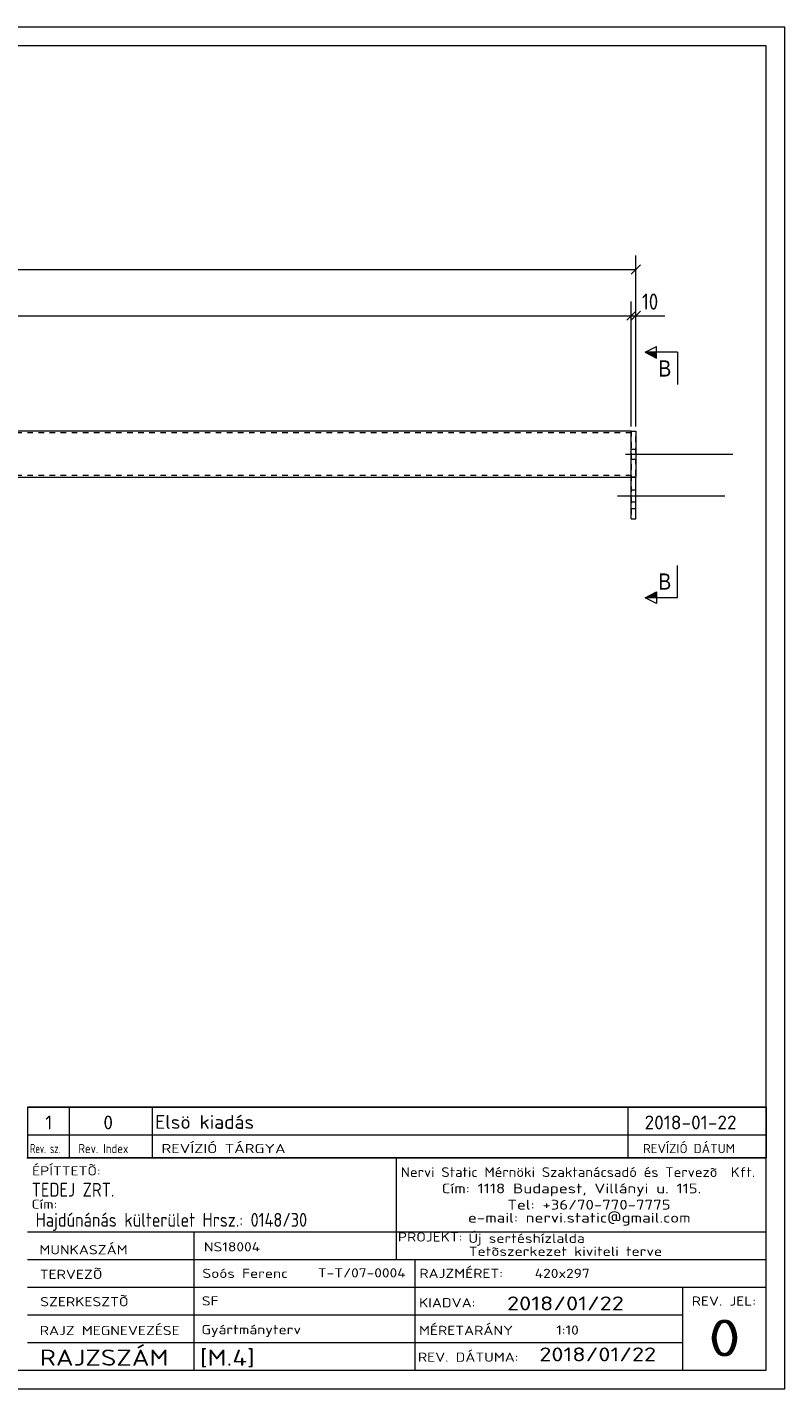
# Model space of a CAD drawing. Header units: millimetres. Extents: x 1 to 419, y 1 to 296.
# Tile 2 of 2: x 255 to 419, y 1 to 296. Entities that reach past the tile are written whole.
import ezdxf

# ---------------------------------------------------------------- set-up
doc = ezdxf.new("R2010")
doc.units = ezdxf.units.MM
doc.header["$LTSCALE"] = 0.6
doc.linetypes.add('XKITLINE00', pattern=[0])
doc.linetypes.add('XKITLINE02', pattern=[4, 2, -2])
for name, color, linetype, lineweight in [('Bolt', 7, 'Continuous', 0), ('DrawingSheet', 5, 'Continuous', 0), ('OtherObjectType', 1, 'Continuous', 0), ('Part', 2, 'Continuous', 0), ('Section', 6, 'Continuous', 0), ('Z-DIMENSIONS', 1, 'Continuous', 0)]:
    doc.layers.add(name, color=color, linetype=linetype, lineweight=lineweight)
doc.styles.add('ARIAL', font='ARIAL.TTF')
doc.styles.add('ISOCPEUR', font='ISOCPEUR.TTF')

msp = doc.modelspace()

# ---------------------------------------------------------------- hatches: boundary and pattern name
at = {"layer": 'Section'}
for points in [[(391.25, 224.32), (388.75, 225.57), (391.25, 225.57)], [(391.25, 172.4), (388.75, 172.4), (391.25, 173.65)]]:
    msp.add_hatch(color=6, dxfattribs=at).paths.add_polyline_path(points, flags=17)

# ---------------------------------------------------------------- linework, layer by layer
at = {"layer": 'Bolt', "color": 3, "linetype": 'XKITLINE00', "lineweight": 0}
for p, q in [((385.75, 204.6), (386.75, 204.6)), ((384.5, 203.5), (407.75, 203.5)), ((385.75, 202.4), (386.75, 202.4)), ((386.75, 195.73), (385.75, 195.73)), ((406, 194.42), (382.75, 194.42)), ((386.75, 193.12), (385.75, 193.12))]:
    msp.add_line(p, q, dxfattribs=at)
at = {"layer": 'DrawingSheet', "color": 2, "linetype": 'XKITLINE00', "lineweight": 0}
for p, q in [((419, 296), (1, 296)), ((419, 1), (419, 296)), ((1, 1), (419, 1))]:
    msp.add_line(p, q, dxfattribs=at)
at = {"layer": 'DrawingSheet', "color": 3, "linetype": 'XKITLINE00', "lineweight": 0}
for p, q in [((415, 292), (5, 292)), ((415, 5), (415, 292)), ((5, 5), (415, 5))]:
    msp.add_line(p, q, dxfattribs=at)
at = {"layer": 'OtherObjectType', "color": 7, "linetype": 'XKITLINE00', "lineweight": 0}
for p, q in [((255, 62.05), (415, 62.05)), ((255, 62.05), (255, 56.05)), ((264, 62.05), (264, 56.05)), ((282, 62.05), (282, 56.05)), ((385, 62.05), (385, 56.05)), ((415, 62.05), (415, 56.05)), ((255, 56.05), (255, 51.05)), ((255, 56.05), (415, 56.05)), ((264, 56.05), (264, 51.05)), ((282, 56.05), (282, 51.05)), ((385, 56.05), (385, 51.05)), ((415, 56.05), (415, 51.05)), ((254.84, 51.05), (415, 51.05)), ((415, 51.05), (255, 51.05)), ((334.84, 51), (334.84, 35)), ((414.98, 5), (415, 51.05)), ((254.98, 35), (414.98, 35)), ((290.98, 35), (290.98, 5)), ((334.84, 35), (334.84, 29)), ((254.98, 29), (338.84, 29)), ((338.84, 29), (338.84, 5)), ((338.84, 29), (414.84, 29)), ((254.98, 23), (414.98, 23)), ((396.84, 23), (396.84, 5)), ((254.98, 17), (396.84, 17)), ((254.98, 11), (396.98, 11)), ((254.98, 5), (414.98, 5))]:
    msp.add_line(p, q, dxfattribs=at)
at = {"layer": 'OtherObjectType', "color": 1, "linetype": 'XKITLINE00', "lineweight": 0}
for p, q in [((415, 62.05), (255, 62.05)), ((255, 56.05), (415, 56.05))]:
    msp.add_line(p, q, dxfattribs=at)
at = {"layer": 'Part', "color": 2, "linetype": 'XKITLINE00', "lineweight": 0}
for p, q in [((385.75, 208.5), (208.5, 208.5)), ((385.75, 198.5), (385.75, 208.5)), ((385.75, 208.5), (385.75, 208.5)), ((385.75, 208.5), (386.75, 208.5)), ((386.75, 208.5), (386.75, 198.5)), ((386.75, 208.5), (386.75, 208.5)), ((208.5, 198.5), (385.75, 198.5)), ((385.75, 189.47), (385.75, 198.5)), ((386.75, 198.5), (385.75, 198.5)), ((386.75, 189.47), (386.75, 198.5)), ((385.75, 189.47), (386.75, 189.47))]:
    msp.add_line(p, q, dxfattribs=at)
at = {"layer": 'Part', "color": 7, "linetype": 'XKITLINE02', "lineweight": 0}
for p, q in [((385.75, 208.1), (208.5, 208.1)), ((385.75, 208.5), (385.75, 198.5)), ((385.75, 198.5), (385.75, 208.5)), ((385.75, 208.5), (385.75, 208.5)), ((385.75, 208.5), (385.75, 208.5)), ((385.75, 208.5), (385.75, 191.7)), ((385.75, 208.5), (386.75, 208.5)), ((386.75, 191.7), (386.75, 208.5)), ((385.75, 198.9), (208.5, 198.9)), ((385.75, 198.5), (385.75, 198.5)), ((385.75, 198.5), (386.75, 198.5)), ((385.75, 191.7), (385.75, 189.47)), ((385.75, 191.7), (386.75, 191.7)), ((386.75, 189.47), (386.75, 191.7))]:
    msp.add_line(p, q, dxfattribs=at)
at = {"layer": 'Section', "color": 6, "linetype": 'XKITLINE00', "lineweight": 0}
for p, q in [((388.75, 225.57), (391.25, 226.82)), ((388.75, 225.57), (391.25, 224.32)), ((395.75, 225.57), (388.75, 225.57)), ((391.25, 224.32), (391.25, 226.82)), ((395.75, 225.57), (395.75, 218.57)), ((395.75, 172.4), (395.75, 179.4)), ((388.75, 172.4), (391.25, 173.65)), ((391.25, 171.15), (388.75, 172.4)), ((395.75, 172.4), (388.75, 172.4)), ((391.25, 173.65), (391.25, 171.15))]:
    msp.add_line(p, q, dxfattribs=at)
at = {"layer": 'Z-DIMENSIONS', "color": 7, "linetype": 'XKITLINE00', "lineweight": 0}
for p, q in [((386.75, 209.5), (386.75, 246.55)), ((27.25, 243.5), (386.75, 243.5)), ((387.74, 244.49), (385.76, 242.51)), ((385.75, 209.5), (385.75, 236.55)), ((385.75, 209.5), (385.75, 236.55)), ((386.75, 209.5), (386.75, 236.55)), ((28.25, 233.5), (385.75, 233.5)), ((386.74, 234.49), (384.76, 232.51)), ((386.74, 234.49), (384.76, 232.51)), ((385.75, 233.5), (386.75, 233.5)), ((387.74, 234.49), (385.76, 232.51)), ((386.75, 233.5), (392.99, 233.5)), ((386.75, 233.5), (392.99, 233.5))]:
    msp.add_line(p, q, dxfattribs=at)
at = {"layer": 'Z-DIMENSIONS', "color": 3}
for p in [(386.75, 243.5), (385.75, 233.5), (385.75, 233.5), (386.75, 233.5)]:
    msp.add_point(p, dxfattribs=at)

# ---------------------------------------------------------------- texts
at = {"layer": 'OtherObjectType', "color": 7, "style": 'ISOCPEUR'}
for s, height, width, p in [('1', 3, 1.017001, (258.82, 57.2)), ('0', 3, 1.017001, (271.4, 57.2)), ('Elsö kiadás', 3, 1.017001, (282.63, 57.31)), ('2018-01-22', 3, 1.017001, (388.62, 57.2)), ('Rev. sz.', 2, 0.68, (255.54, 52.05)), ('Rev. Index', 2, 0.85, (266, 52.05)), ('REVÍZIÓ TÁRGYA', 2, 1.275, (284, 52.05)), ('REVÍZIÓ DÁTUM', 2, 1.02, (388.28, 52.05)), ('ÉPÍTTETÕ:', 2, 1.211571, (255.96, 47.22)), ('Nervi Static Mérnöki\xa0Szaktanácsadó\xa0és\xa0Tervezõ  Kft.', 2.1176, 1.08375, (335.84, 46.88)), ('TEDEJ ZRT.', 3, 0.85, (255.87, 42.62)), ('Cím:\xa01118 Budapest, Villányi u. 115.', 2.1176, 1.250101, (344.68, 43.35)), ('Cím:', 2, 1.211571, (255.84, 40)), ('Tel:\xa0+36/70-770-7775', 2.1176, 1.250101, (358.91, 39.82)), ('Hajdúnánás külterület Hrsz.: 0148/30', 3, 0.85, (256.73, 36.1)), ('e-mail:\xa0nervi.static@gmail.com', 2.1176, 1.250101, (350.38, 37)), ('MUNKASZÁM', 2, 1.211571, (257.55, 30.12)), ('NS18004', 2, 1.211571, (293.17, 30.76)), ('PROJEKT:', 2, 1.211571, (335.18, 32.9)), ('Új sertéshízlalda', 2, 1.211571, (350.47, 32.6)), ('Tetõszerkezet kiviteli terve', 2, 1.211571, (350.54, 29.78)), ('TERVEZÕ', 2, 1.211571, (257.63, 24.79)), ('Soós Ferenc', 2, 1.211571, (292.84, 25)), ('T-T/07-0004', 2, 1.211571, (317.86, 25.11)), ('RAJZMÉRET:', 2, 1.211571, (339.84, 25)), ('420x297', 2, 1.211571, (364.84, 25)), ('SZERKESZTÕ', 2, 1.211571, (257.72, 18.87)), ('SF', 2, 1.211571, (292.72, 19.04)), ('2018/01/22', 3, 1.275, (358.84, 18)), ('REV. JEL:', 2, 1.211571, (398.84, 19)), ('KIADVA:', 2, 1.211571, (339.78, 18.64)), ('RAJZ MEGNEVEZÉSE', 2, 1.211571, (257.62, 12.62)), ('Gyártmányterv', 2, 1.211571, (292.65, 12.82)), ('MÉRETARÁNY', 2, 1.211571, (339.78, 12.65)), ('1:10', 2, 1.211571, (369.51, 12.72)), ('0', 8, 1.275, (402.45, 8)), ('RAJZSZÁM', 3.5, 1.211571, (257.62, 6)), ('[M.4]', 3.5, 1.211571, (292.3, 5.99)), ('REV. DÁTUMA:', 2, 1.211571, (339.53, 6.85)), ('2018/01/22', 3, 1.275, (365.83, 6.95))]:
    msp.add_text(s, height=height, dxfattribs=dict(at, width=width)).set_placement(p)
at = {"layer": 'Section', "color": 6, "style": 'ARIAL', "width": 0.85}
for p in [(391.64, 220.32), (391.64, 174.15)]:
    msp.add_text('B', height=3.5, dxfattribs=at).set_placement(p)
at = {"layer": 'Z-DIMENSIONS', "color": 3, "style": 'ISOCPEUR', "width": 0.85}
msp.add_text('10', height=3.5, dxfattribs=at).set_placement((388.06, 234.8))

doc.saveas('drawing.dxf')
